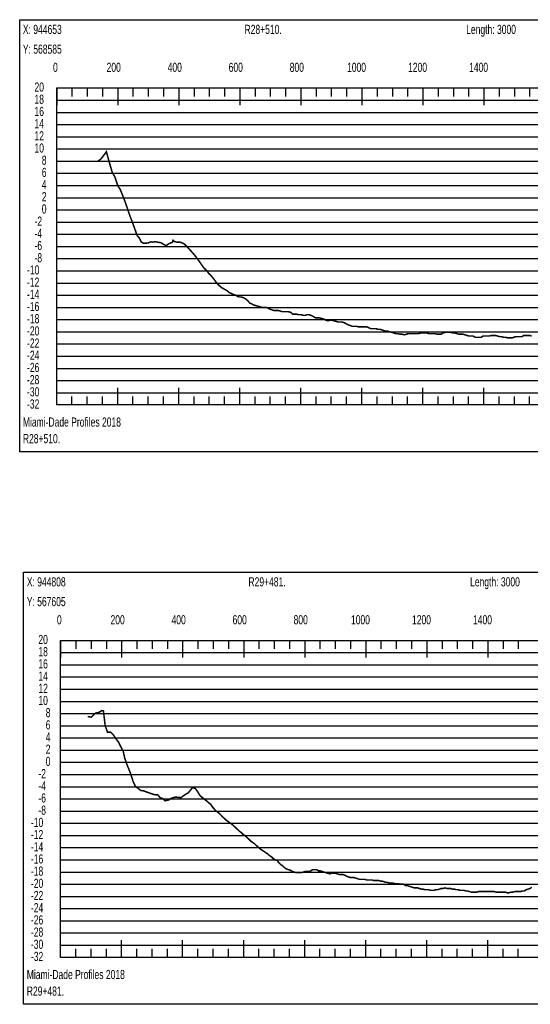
# Model space of a CAD drawing. Header units: inches. Extents: x 471865 to 538526, y 1054316 to 1102451.
# Tile 1 of 114: x 472770 to 474443, y 1054316 to 1057547. Entities that reach past the tile are written whole.
import ezdxf

# ---------------------------------------------------------------- set-up
doc = ezdxf.new("R2010")
doc.units = ezdxf.units.IN
doc.header["$MEASUREMENT"] = 0
for name, color, linetype in [('LABELS', 7, 'Continuous'), ('X_Gr1', 7, 'Continuous'), ('XSECTION', 7, 'Continuous')]:
    doc.layers.add(name, color=color, linetype=linetype)
doc.styles.get("Standard").update_dxf_attribs({"font": 'arial.ttf'})

msp = doc.modelspace()

# ---------------------------------------------------------------- linework, layer by layer
at = {"layer": 'X_Gr1', "color": 6, "linetype": 'Continuous', "lineweight": 18, "true_color": 0xff00ff, "transparency": 33554687, "const_width": 5}
for points in [[(473026.4, 1057083), (473026.4, 1057083), (473035.8, 1057089.9), (473045.5, 1057102.4), (473054, 1057114.2), (473060.1, 1057091.3), (473073, 1057046.4), (473082, 1057030.6), (473091.7, 1057001.2), (473099.2, 1056990.3), (473110.7, 1056962.2), (473122.9, 1056928), (473131.6, 1056901.7), (473137.8, 1056886.4), (473146.8, 1056861.5), (473154.9, 1056838.3), (473162.2, 1056830.5), (473167.8, 1056818.1), (473176.3, 1056813.3), (473182.5, 1056813.9), (473190.7, 1056814.4), (473198.7, 1056818.2), (473206.3, 1056817.2), (473214.2, 1056818.8), (473222.5, 1056816.8), (473231.1, 1056816), (473241.2, 1056810.2), (473250.4, 1056805.3), (473257, 1056811.4), (473263.4, 1056813.9), (473269.7, 1056816.5), (473272.3, 1056823.1), (473276.1, 1056819), (473278.8, 1056819.1), (473284.4, 1056817.1), (473289.7, 1056817.1), (473295.2, 1056817.1), (473301.9, 1056815.1), (473309.7, 1056811.1), (473317.5, 1056803.1), (473324.7, 1056795.1), (473330.4, 1056789.1), (473335.6, 1056783.1), (473341.1, 1056777.1), (473347.4, 1056769.1), (473354.6, 1056759.1), (473362.1, 1056749.1), (473369.9, 1056737.1), (473376.9, 1056729.1), (473383, 1056723.1), (473389, 1056715.1), (473395.3, 1056709.1), (473402.3, 1056701.1), (473409.7, 1056691.1), (473416.8, 1056681.1), (473423.5, 1056675.1), (473429.9, 1056669.1), (473436.8, 1056665.1), (473443.9, 1056661.1), (473450.7, 1056657.1), (473457.1, 1056651.1), (473463.3, 1056649.1), (473470.1, 1056645.1), (473477.4, 1056643.1), (473484.2, 1056639.1), (473490.4, 1056637.1), (473496.2, 1056637.1), (473502.7, 1056635.1), (473510.1, 1056631.1), (473517.4, 1056625.1), (473524.1, 1056617.1), (473529.8, 1056615.1), (473535.9, 1056611.1), (473543.1, 1056609.1), (473550.6, 1056607.1), (473558, 1056605.1), (473564.2, 1056603.1), (473570.2, 1056603.1), (473576.5, 1056603.1), (473583.5, 1056601.1), (473590.7, 1056597.1), (473596.9, 1056595.1), (473602.7, 1056593.1), (473609, 1056593.1), (473616.2, 1056593.1), (473623.8, 1056591.1), (473630.4, 1056589.1), (473636.2, 1056589.1), (473642.4, 1056589.1), (473649.6, 1056589.1), (473657.6, 1056587.1), (473664.6, 1056581.1), (473670.4, 1056581.1), (473676.5, 1056581.1), (473683.8, 1056579.1), (473692, 1056579.1), (473699.5, 1056577.1), (473705.7, 1056577.1), (473711.4, 1056579.1), (473717.4, 1056579.1), (473724.8, 1056577.1), (473732.5, 1056573.1), (473739.2, 1056569.1), (473745, 1056569.1), (473750.9, 1056569.1), (473758.2, 1056567.1), (473766, 1056565.1), (473773.3, 1056561.1), (473779.8, 1056559.1), (473785.7, 1056561.1), (473792.4, 1056561.1), (473799.7, 1056559.1), (473807.2, 1056557.1), (473814, 1056555.1), (473819.7, 1056555.1), (473825.9, 1056555.1), (473833, 1056553.1), (473840.6, 1056549.1), (473847.9, 1056545.1), (473854.1, 1056543.1), (473860.2, 1056541.1), (473866.8, 1056541.1), (473873.9, 1056541.1), (473880.9, 1056539.1), (473887.3, 1056539.1), (473893.7, 1056539.1), (473900.1, 1056539.1), (473906.6, 1056539.1), (473913.4, 1056537.1), (473920.1, 1056533.1), (473926.7, 1056533.1), (473932.6, 1056533.1), (473938.2, 1056533.1), (473944.4, 1056531.1), (473951, 1056531.1), (473957.6, 1056529.1), (473963.4, 1056527.1), (473969.2, 1056525.1), (473975.5, 1056525.1), (473982.1, 1056523.1), (473989.3, 1056521.1), (473996, 1056519.1), (474002.2, 1056517.1), (474008.6, 1056517.1), (474015.7, 1056515.1), (474023.3, 1056515.1), (474030.4, 1056513.1), (474036.8, 1056515.1), (474043.2, 1056517.1), (474050.1, 1056517.1), (474057.3, 1056517.1), (474064.1, 1056517.1), (474070.7, 1056517.1), (474077.5, 1056517.1), (474083.8, 1056519.1), (474090.3, 1056519.1), (474097.1, 1056519.1), (474104.2, 1056519.1), (474110.9, 1056517.1), (474117, 1056517.1), (474123.6, 1056517.1), (474131, 1056517.1), (474138.4, 1056515.1), (474145, 1056515.1), (474150.8, 1056515.1), (474157, 1056519.1), (474164, 1056521.1), (474171, 1056521.1), (474177.2, 1056521.1), (474182.8, 1056521.1), (474189.4, 1056519.1), (474196.3, 1056519.1), (474203.1, 1056517.1), (474209.4, 1056515.1), (474215.8, 1056515.1), (474222.7, 1056515.1), (474229.3, 1056513.1), (474235.7, 1056511.1), (474242.4, 1056509.1), (474249.3, 1056509.1), (474255.9, 1056509.1), (474262.1, 1056505.1), (474268.7, 1056505.1), (474275.6, 1056505.1), (474282.1, 1056505.1), (474288.2, 1056509.1), (474294.8, 1056509.1), (474302, 1056509.1), (474308.8, 1056509.1), (474314.7, 1056511.1), (474320.9, 1056511.1), (474328.1, 1056511.1), (474335.8, 1056509.1), (474343, 1056507.1), (474349.2, 1056507.1), (474355.4, 1056505.1), (474362.2, 1056505.1), (474369.6, 1056503.1), (474376.8, 1056503.1), (474383.1, 1056503.1), (474389.1, 1056505.1), (474395.5, 1056507.1), (474402.6, 1056507.1), (474409.6, 1056507.1), (474415.9, 1056507.1), (474421.8, 1056511.1), (474428, 1056511.1), (474434.8, 1056511.1), (474441.6, 1056511.1), (474447.9, 1056509.1)], [(472992.9, 1055260.4), (472992.9, 1055260.4), (473004.8, 1055258.5), (473017.6, 1055271.7), (473029, 1055273.9), (473039.3, 1055280.2), (473044.3, 1055279.1), (473049.8, 1055231.7), (473057.5, 1055209.6), (473068, 1055209.4), (473076.9, 1055200.1), (473085.5, 1055187.5), (473094.1, 1055175.8), (473101.5, 1055160.8), (473109, 1055147.1), (473114.4, 1055123), (473121.2, 1055103.4), (473131.9, 1055077), (473141.8, 1055046.9), (473148.9, 1055031.6), (473157.4, 1055025.6), (473166.4, 1055018), (473175.6, 1055016.9), (473187.6, 1055012.4), (473198.4, 1055008.6), (473210.6, 1055004.4), (473222.8, 1055003.3), (473230.8, 1054993.8), (473238.8, 1054991.5), (473246.8, 1054984), (473253.2, 1054985.9), (473257.1, 1054986.6), (473261.2, 1054988.6), (473265.5, 1054991.6), (473269.8, 1054993.4), (473274.1, 1054994.8), (473278.4, 1054996.2), (473283.3, 1054996.1), (473288.3, 1054995.6), (473293.3, 1054995), (473298.4, 1054994.4), (473303.4, 1054998.4), (473308.8, 1055002.4), (473315.3, 1055006.4), (473322.4, 1055010.4), (473329.1, 1055018.4), (473335, 1055026.4), (473340.2, 1055026.4), (473345.8, 1055024.4), (473352.7, 1055014.4), (473359.9, 1055002.4), (473366.4, 1054996.4), (473371.6, 1054992.4), (473376.2, 1054988.4), (473381.6, 1054984.4), (473388.4, 1054978.4), (473395.9, 1054972.4), (473402.6, 1054962.4), (473408.2, 1054956.4), (473413.5, 1054950.4), (473419.4, 1054946.4), (473426.4, 1054940.4), (473433.7, 1054932.4), (473440.6, 1054926.4), (473446.7, 1054920.4), (473452.2, 1054916.4), (473458, 1054912.4), (473464.2, 1054908.4), (473470.6, 1054902.4), (473477.2, 1054896.4), (473483.5, 1054890.4), (473489.7, 1054884.4), (473495.4, 1054880.4), (473501.2, 1054874.4), (473507.5, 1054870.4), (473514, 1054864.4), (473520.5, 1054858.4), (473526.4, 1054852.4), (473532.1, 1054848.4), (473538.1, 1054844.4), (473544.5, 1054838.4), (473551.1, 1054832.4), (473557.5, 1054826.4), (473563.6, 1054822.4), (473569.7, 1054818.4), (473575.9, 1054814.4), (473582.1, 1054810.4), (473588.4, 1054804.4), (473594.7, 1054800.4), (473601.1, 1054794.4), (473607.2, 1054790.4), (473613.3, 1054788.4), (473619.5, 1054780.4), (473625.9, 1054774.4), (473632.2, 1054770.4), (473638.1, 1054764.4), (473644.1, 1054760.4), (473650.3, 1054758.4), (473656.9, 1054756.4), (473663.3, 1054752.4), (473669.2, 1054750.4), (473675.3, 1054748.4), (473681.7, 1054748.4), (473687.9, 1054748.4), (473693.7, 1054748.4), (473699.4, 1054750.4), (473705.8, 1054752.4), (473712.5, 1054752.4), (473718.9, 1054752.4), (473724.5, 1054754.4), (473729.9, 1054758.4), (473736.1, 1054758.4), (473742.7, 1054758.4), (473748.9, 1054754.4), (473754.7, 1054754.4), (473760.5, 1054752.4), (473766.7, 1054750.4), (473773.2, 1054748.4), (473779.7, 1054746.4), (473785.8, 1054744.4), (473791.5, 1054746.4), (473797.5, 1054746.4), (473804.2, 1054746.4), (473810.8, 1054744.4), (473816.8, 1054742.4), (473822.4, 1054742.4), (473828.4, 1054742.4), (473834.9, 1054740.4), (473841.4, 1054736.4), (473847.4, 1054734.4), (473853.1, 1054732.4), (473859.1, 1054732.4), (473865.2, 1054732.4), (473871.4, 1054730.4), (473877.5, 1054728.4), (473883.2, 1054726.4), (473889.1, 1054726.4), (473895.1, 1054726.4), (473901.2, 1054726.4), (473907.1, 1054724.4), (473912.7, 1054724.4), (473918.5, 1054724.4), (473924.4, 1054724.4), (473930.3, 1054722.4), (473935.9, 1054722.4), (473941.2, 1054722.4), (473946.9, 1054722.4), (473952.9, 1054720.4), (473958.6, 1054720.4), (473964.1, 1054718.4), (473969.7, 1054716.4), (473975.5, 1054716.4), (473981.3, 1054714.4), (473986.8, 1054714.4), (473992.3, 1054714.4), (473998.4, 1054712.4), (474004.9, 1054712.4), (474010.7, 1054712.4), (474016, 1054710.4), (474021.6, 1054710.4), (474027.8, 1054710.4), (474033.9, 1054706.4), (474039.2, 1054706.4), (474044.5, 1054704.4), (474050.7, 1054702.4), (474057, 1054700.4), (474062.5, 1054698.4), (474067.5, 1054698.4), (474073.4, 1054698.4), (474080.1, 1054696.4), (474086.4, 1054694.4), (474091.8, 1054694.4), (474097.4, 1054692.4), (474103.7, 1054692.4), (474110.2, 1054692.4), (474115.9, 1054690.4), (474121.2, 1054690.4), (474127.1, 1054690.4), (474133.6, 1054692.4), (474140.1, 1054692.4), (474145.8, 1054694.4), (474151.3, 1054696.4), (474157.3, 1054696.4), (474163.7, 1054698.4), (474170.1, 1054696.4), (474175.8, 1054696.4), (474181.6, 1054696.4), (474188, 1054694.4), (474194.5, 1054694.4), (474200.7, 1054692.4), (474206.7, 1054692.4), (474212.9, 1054690.4), (474219.3, 1054690.4), (474225.5, 1054690.4), (474231.4, 1054688.4), (474237.3, 1054688.4), (474243.5, 1054686.4), (474249.8, 1054684.4), (474255.8, 1054684.4), (474261.7, 1054684.4), (474267.8, 1054684.4), (474274.2, 1054686.4), (474280.7, 1054686.4), (474286.9, 1054686.4), (474293.2, 1054686.4), (474299.6, 1054686.4), (474306, 1054686.4), (474312, 1054686.4), (474317.9, 1054686.4), (474324.2, 1054686.4), (474330.6, 1054684.4), (474337, 1054684.4), (474342.9, 1054684.4), (474348.9, 1054684.4), (474355.3, 1054684.4), (474361.6, 1054684.4), (474367.7, 1054682.4), (474373.7, 1054682.4), (474379.9, 1054684.4), (474386.3, 1054684.4), (474392.7, 1054686.4), (474399, 1054686.4), (474405.4, 1054686.4), (474411.6, 1054686.4), (474417.6, 1054688.4), (474423.5, 1054688.4), (474429.7, 1054692.4), (474436.1, 1054694.4), (474442.2, 1054696.4), (474448, 1054700.4)]]:
    msp.add_lwpolyline(points, dxfattribs=at)
at = {"layer": 'XSECTION', "color": 18, "linetype": 'Continuous', "true_color": 0x000000}
for points in [[(472769.9, 1057547.1), (476412.3, 1057547.1), (476412.3, 1056129.1), (472769.9, 1056129.1), (472769.9, 1057547.1)], [(472891.1, 1057323.1), (476291.1, 1057323.1), (476291.1, 1056283.1), (472891.1, 1056283.1), (472891.1, 1057323.1)], [(472891.1, 1057323.1), (472891.1, 1057266.7)], [(472891.1, 1057323.1), (472891.1, 1057266.7)], [(472891.1, 1057323.1), (472891.1, 1057295.1)], [(472891.1, 1057323.1), (472891.1, 1057295.1)], [(472941.1, 1057323.1), (472941.1, 1057295.1)], [(472991.1, 1057323.1), (472991.1, 1057295.1)], [(473041.1, 1057323.1), (473041.1, 1057295.1)], [(473091.1, 1057323.1), (473091.1, 1057266.7)], [(473091.1, 1057323.1), (473091.1, 1057295.1)], [(473141.1, 1057323.1), (473141.1, 1057295.1)], [(473191.1, 1057323.1), (473191.1, 1057295.1)], [(473241.1, 1057323.1), (473241.1, 1057295.1)], [(473291.1, 1057323.1), (473291.1, 1057266.7)], [(473291.1, 1057323.1), (473291.1, 1057295.1)], [(473341.1, 1057323.1), (473341.1, 1057295.1)], [(473391.1, 1057323.1), (473391.1, 1057295.1)], [(473441.1, 1057323.1), (473441.1, 1057295.1)], [(473491.1, 1057323.1), (473491.1, 1057266.7)], [(473491.1, 1057323.1), (473491.1, 1057295.1)], [(473541.1, 1057323.1), (473541.1, 1057295.1)], [(473591.1, 1057323.1), (473591.1, 1057295.1)], [(473641.1, 1057323.1), (473641.1, 1057295.1)], [(473691.1, 1057323.1), (473691.1, 1057266.7)], [(473691.1, 1057323.1), (473691.1, 1057295.1)], [(473741.1, 1057323.1), (473741.1, 1057295.1)], [(473791.1, 1057323.1), (473791.1, 1057295.1)], [(473841.1, 1057323.1), (473841.1, 1057295.1)], [(473891.1, 1057323.1), (473891.1, 1057266.7)], [(473891.1, 1057323.1), (473891.1, 1057295.1)], [(473941.1, 1057323.1), (473941.1, 1057295.1)], [(473991.1, 1057323.1), (473991.1, 1057295.1)], [(474041.1, 1057323.1), (474041.1, 1057295.1)], [(474091.1, 1057323.1), (474091.1, 1057266.7)], [(474091.1, 1057323.1), (474091.1, 1057295.1)], [(474141.1, 1057323.1), (474141.1, 1057295.1)], [(474191.1, 1057323.1), (474191.1, 1057295.1)], [(474241.1, 1057323.1), (474241.1, 1057295.1)], [(474291.1, 1057323.1), (474291.1, 1057266.7)], [(474291.1, 1057323.1), (474291.1, 1057295.1)], [(474341.1, 1057323.1), (474341.1, 1057295.1)], [(474391.1, 1057323.1), (474391.1, 1057295.1)], [(474441.1, 1057323.1), (474441.1, 1057295.1)], [(472891.1, 1057083.1), (472919.1, 1057083.1)], [(472891.1, 1056883.1), (472919.1, 1056883.1)], [(472891.1, 1056683.1), (472919.1, 1056683.1)], [(472891.1, 1056483.1), (472919.1, 1056483.1)], [(472891.1, 1056283.1), (472891.1, 1056339.5)], [(472891.1, 1056283.1), (472891.1, 1056339.5)], [(473091.1, 1056283.1), (473091.1, 1056339.5)], [(473291.1, 1056283.1), (473291.1, 1056339.5)], [(473491.1, 1056283.1), (473491.1, 1056339.5)], [(473691.1, 1056283.1), (473691.1, 1056339.5)], [(473891.1, 1056283.1), (473891.1, 1056339.5)], [(474091.1, 1056283.1), (474091.1, 1056339.5)], [(474291.1, 1056283.1), (474291.1, 1056339.5)], [(472891.1, 1056283.1), (472891.1, 1056311.1)], [(472891.1, 1056283.1), (472891.1, 1056311.1)], [(472941.1, 1056283.1), (472941.1, 1056311.1)], [(472991.1, 1056283.1), (472991.1, 1056311.1)], [(473041.1, 1056283.1), (473041.1, 1056311.1)], [(473091.1, 1056283.1), (473091.1, 1056311.1)], [(473141.1, 1056283.1), (473141.1, 1056311.1)], [(473191.1, 1056283.1), (473191.1, 1056311.1)], [(473241.1, 1056283.1), (473241.1, 1056311.1)], [(473291.1, 1056283.1), (473291.1, 1056311.1)], [(473341.1, 1056283.1), (473341.1, 1056311.1)], [(473391.1, 1056283.1), (473391.1, 1056311.1)], [(473441.1, 1056283.1), (473441.1, 1056311.1)], [(473491.1, 1056283.1), (473491.1, 1056311.1)], [(473541.1, 1056283.1), (473541.1, 1056311.1)], [(473591.1, 1056283.1), (473591.1, 1056311.1)], [(473641.1, 1056283.1), (473641.1, 1056311.1)], [(473691.1, 1056283.1), (473691.1, 1056311.1)], [(473741.1, 1056283.1), (473741.1, 1056311.1)], [(473791.1, 1056283.1), (473791.1, 1056311.1)], [(473841.1, 1056283.1), (473841.1, 1056311.1)], [(473891.1, 1056283.1), (473891.1, 1056311.1)], [(473941.1, 1056283.1), (473941.1, 1056311.1)], [(473991.1, 1056283.1), (473991.1, 1056311.1)], [(474041.1, 1056283.1), (474041.1, 1056311.1)], [(474091.1, 1056283.1), (474091.1, 1056311.1)], [(474141.1, 1056283.1), (474141.1, 1056311.1)], [(474191.1, 1056283.1), (474191.1, 1056311.1)], [(474241.1, 1056283.1), (474241.1, 1056311.1)], [(474291.1, 1056283.1), (474291.1, 1056311.1)], [(474341.1, 1056283.1), (474341.1, 1056311.1)], [(474391.1, 1056283.1), (474391.1, 1056311.1)], [(474441.1, 1056283.1), (474441.1, 1056311.1)], [(472782.7, 1055734.4), (476425.1, 1055734.4), (476425.1, 1054316.4), (472782.7, 1054316.4), (472782.7, 1055734.4)], [(472903.9, 1055510.4), (476303.9, 1055510.4), (476303.9, 1054470.4), (472903.9, 1054470.4), (472903.9, 1055510.4)], [(472903.9, 1055510.4), (472903.9, 1055454)], [(472903.9, 1055510.4), (472903.9, 1055454)], [(472903.9, 1055510.4), (472903.9, 1055482.4)], [(472903.9, 1055510.4), (472903.9, 1055482.4)], [(472953.9, 1055510.4), (472953.9, 1055482.4)], [(473003.9, 1055510.4), (473003.9, 1055482.4)], [(473053.9, 1055510.4), (473053.9, 1055482.4)], [(473103.9, 1055510.4), (473103.9, 1055454)], [(473103.9, 1055510.4), (473103.9, 1055482.4)], [(473153.9, 1055510.4), (473153.9, 1055482.4)], [(473203.9, 1055510.4), (473203.9, 1055482.4)], [(473253.9, 1055510.4), (473253.9, 1055482.4)], [(473303.9, 1055510.4), (473303.9, 1055454)], [(473303.9, 1055510.4), (473303.9, 1055482.4)], [(473353.9, 1055510.4), (473353.9, 1055482.4)], [(473403.9, 1055510.4), (473403.9, 1055482.4)], [(473453.9, 1055510.4), (473453.9, 1055482.4)], [(473503.9, 1055510.4), (473503.9, 1055454)], [(473503.9, 1055510.4), (473503.9, 1055482.4)], [(473553.9, 1055510.4), (473553.9, 1055482.4)], [(473603.9, 1055510.4), (473603.9, 1055482.4)], [(473653.9, 1055510.4), (473653.9, 1055482.4)], [(473703.9, 1055510.4), (473703.9, 1055454)], [(473703.9, 1055510.4), (473703.9, 1055482.4)], [(473753.9, 1055510.4), (473753.9, 1055482.4)], [(473803.9, 1055510.4), (473803.9, 1055482.4)], [(473853.9, 1055510.4), (473853.9, 1055482.4)], [(473903.9, 1055510.4), (473903.9, 1055454)], [(473903.9, 1055510.4), (473903.9, 1055482.4)], [(473953.9, 1055510.4), (473953.9, 1055482.4)], [(474003.9, 1055510.4), (474003.9, 1055482.4)], [(474053.9, 1055510.4), (474053.9, 1055482.4)], [(474103.9, 1055510.4), (474103.9, 1055454)], [(474103.9, 1055510.4), (474103.9, 1055482.4)], [(474153.9, 1055510.4), (474153.9, 1055482.4)], [(474203.9, 1055510.4), (474203.9, 1055482.4)], [(474253.9, 1055510.4), (474253.9, 1055482.4)], [(474303.9, 1055510.4), (474303.9, 1055454)], [(474303.9, 1055510.4), (474303.9, 1055482.4)], [(474353.9, 1055510.4), (474353.9, 1055482.4)], [(474403.9, 1055510.4), (474403.9, 1055482.4)], [(472903.9, 1055270.4), (472931.9, 1055270.4)], [(472903.9, 1055070.4), (472931.9, 1055070.4)], [(472903.9, 1054870.4), (472931.9, 1054870.4)], [(472903.9, 1054670.4), (472931.9, 1054670.4)], [(472903.9, 1054470.4), (472903.9, 1054526.8)], [(472903.9, 1054470.4), (472903.9, 1054526.8)], [(473103.9, 1054470.4), (473103.9, 1054526.8)], [(473303.9, 1054470.4), (473303.9, 1054526.8)], [(473503.9, 1054470.4), (473503.9, 1054526.8)], [(473703.9, 1054470.4), (473703.9, 1054526.8)], [(473903.9, 1054470.4), (473903.9, 1054526.8)], [(474103.9, 1054470.4), (474103.9, 1054526.8)], [(474303.9, 1054470.4), (474303.9, 1054526.8)], [(472903.9, 1054470.4), (472903.9, 1054498.4)], [(472903.9, 1054470.4), (472903.9, 1054498.4)], [(472953.9, 1054470.4), (472953.9, 1054498.4)], [(473003.9, 1054470.4), (473003.9, 1054498.4)], [(473053.9, 1054470.4), (473053.9, 1054498.4)], [(473103.9, 1054470.4), (473103.9, 1054498.4)], [(473153.9, 1054470.4), (473153.9, 1054498.4)], [(473203.9, 1054470.4), (473203.9, 1054498.4)], [(473253.9, 1054470.4), (473253.9, 1054498.4)], [(473303.9, 1054470.4), (473303.9, 1054498.4)], [(473353.9, 1054470.4), (473353.9, 1054498.4)], [(473403.9, 1054470.4), (473403.9, 1054498.4)], [(473453.9, 1054470.4), (473453.9, 1054498.4)], [(473503.9, 1054470.4), (473503.9, 1054498.4)], [(473553.9, 1054470.4), (473553.9, 1054498.4)], [(473603.9, 1054470.4), (473603.9, 1054498.4)], [(473653.9, 1054470.4), (473653.9, 1054498.4)], [(473703.9, 1054470.4), (473703.9, 1054498.4)], [(473753.9, 1054470.4), (473753.9, 1054498.4)], [(473803.9, 1054470.4), (473803.9, 1054498.4)], [(473853.9, 1054470.4), (473853.9, 1054498.4)], [(473903.9, 1054470.4), (473903.9, 1054498.4)], [(473953.9, 1054470.4), (473953.9, 1054498.4)], [(474003.9, 1054470.4), (474003.9, 1054498.4)], [(474053.9, 1054470.4), (474053.9, 1054498.4)], [(474103.9, 1054470.4), (474103.9, 1054498.4)], [(474153.9, 1054470.4), (474153.9, 1054498.4)], [(474203.9, 1054470.4), (474203.9, 1054498.4)], [(474253.9, 1054470.4), (474253.9, 1054498.4)], [(474303.9, 1054470.4), (474303.9, 1054498.4)], [(474353.9, 1054470.4), (474353.9, 1054498.4)], [(474403.9, 1054470.4), (474403.9, 1054498.4)]]:
    msp.add_lwpolyline(points, dxfattribs=at)
at = {"layer": 'XSECTION', "color": 18, "true_color": 0x000000}
for points in [[(472891.1, 1057283.1), (476291.1, 1057283.1)], [(472891.1, 1057243.1), (476291.1, 1057243.1)], [(472891.1, 1057203.1), (476291.1, 1057203.1)], [(472891.1, 1057163.1), (476291.1, 1057163.1)], [(472891.1, 1057123.1), (476291.1, 1057123.1)], [(472891.1, 1057083.1), (476291.1, 1057083.1)], [(472891.1, 1057043.1), (476291.1, 1057043.1)], [(472891.1, 1057003.1), (476291.1, 1057003.1)], [(472891.1, 1056963.1), (476291.1, 1056963.1)], [(472891.1, 1056923.1), (476291.1, 1056923.1)], [(472891.1, 1056883.1), (476291.1, 1056883.1)], [(472891.1, 1056843.1), (476291.1, 1056843.1)], [(472891.1, 1056803.1), (476291.1, 1056803.1)], [(472891.1, 1056763.1), (476291.1, 1056763.1)], [(472891.1, 1056723.1), (476291.1, 1056723.1)], [(472891.1, 1056683.1), (476291.1, 1056683.1)], [(472891.1, 1056643.1), (476291.1, 1056643.1)], [(472891.1, 1056603.1), (476291.1, 1056603.1)], [(472891.1, 1056563.1), (476291.1, 1056563.1)], [(472891.1, 1056523.1), (476291.1, 1056523.1)], [(472891.1, 1056483.1), (476291.1, 1056483.1)], [(472891.1, 1056443.1), (476291.1, 1056443.1)], [(472891.1, 1056403.1), (476291.1, 1056403.1)], [(472891.1, 1056363.1), (476291.1, 1056363.1)], [(472891.1, 1056323.1), (476291.1, 1056323.1)], [(472903.9, 1055470.4), (476303.9, 1055470.4)], [(472903.9, 1055430.4), (476303.9, 1055430.4)], [(472903.9, 1055390.4), (476303.9, 1055390.4)], [(472903.9, 1055350.4), (476303.9, 1055350.4)], [(472903.9, 1055310.4), (476303.9, 1055310.4)], [(472903.9, 1055270.4), (476303.9, 1055270.4)], [(472903.9, 1055230.4), (476303.9, 1055230.4)], [(472903.9, 1055190.4), (476303.9, 1055190.4)], [(472903.9, 1055150.4), (476303.9, 1055150.4)], [(472903.9, 1055110.4), (476303.9, 1055110.4)], [(472903.9, 1055070.4), (476303.9, 1055070.4)], [(472903.9, 1055030.4), (476303.9, 1055030.4)], [(472903.9, 1054990.4), (476303.9, 1054990.4)], [(472903.9, 1054950.4), (476303.9, 1054950.4)], [(472903.9, 1054910.4), (476303.9, 1054910.4)], [(472903.9, 1054870.4), (476303.9, 1054870.4)], [(472903.9, 1054830.4), (476303.9, 1054830.4)], [(472903.9, 1054790.4), (476303.9, 1054790.4)], [(472903.9, 1054750.4), (476303.9, 1054750.4)], [(472903.9, 1054710.4), (476303.9, 1054710.4)], [(472903.9, 1054670.4), (476303.9, 1054670.4)], [(472903.9, 1054630.4), (476303.9, 1054630.4)], [(472903.9, 1054590.4), (476303.9, 1054590.4)], [(472903.9, 1054550.4), (476303.9, 1054550.4)], [(472903.9, 1054510.4), (476303.9, 1054510.4)]]:
    msp.add_lwpolyline(points, dxfattribs=at)

# ---------------------------------------------------------------- texts
at = {"layer": 'LABELS', "color": 18, "true_color": 0x000000, "width": 0.666667}
for s, p in [('X: 944653', (472780.3, 1057500.3)), ('R28+510.', (473506.7, 1057500.3)), ('Length: 3000', (474233.1, 1057500.3)), ('Y: 568585', (472780.3, 1057435.5)), ('0', (472879.1, 1057375.9)), ('0', (472879.1, 1057375.9)), ('200', (473054.7, 1057375.9)), ('400', (473254.7, 1057375.9)), ('600', (473454.7, 1057375.9)), ('800', (473654.7, 1057375.9)), ('1000', (473842.7, 1057375.9)), ('1200', (474042.7, 1057375.9)), ('1400', (474242.7, 1057375.9)), ('20', (472818.3, 1057311.1)), ('18', (472818.3, 1057271.1)), ('16', (472818.3, 1057231.1)), ('14', (472818.3, 1057191.1)), ('12', (472818.3, 1057151.1)), ('10', (472818.3, 1057111.1)), ('8', (472842.3, 1057071.1)), ('6', (472842.3, 1057031.1)), ('4', (472842.3, 1056991.1)), ('2', (472842.3, 1056951.1)), ('0', (472842.3, 1056911.1)), ('-2', (472818.3, 1056871.1)), ('-4', (472818.3, 1056831.1)), ('-6', (472818.3, 1056791.1)), ('-8', (472818.3, 1056751.1)), ('-10', (472793.9, 1056711.1)), ('-12', (472793.9, 1056671.1)), ('-14', (472793.9, 1056631.1)), ('-16', (472793.9, 1056591.1)), ('-18', (472793.9, 1056551.1)), ('-20', (472793.9, 1056511.1)), ('-22', (472793.9, 1056471.1)), ('-24', (472793.9, 1056431.1)), ('-26', (472793.9, 1056391.1)), ('-28', (472793.9, 1056351.1)), ('-30', (472793.9, 1056311.1)), ('-32', (472793.9, 1056271.1)), ('Miami-Dade Profiles 2018', (472780.3, 1056211.9)), ('R28+510.', (472780.3, 1056157.5)), ('X: 944808', (472793.1, 1055687.6)), ('R29+481.', (473519.5, 1055687.6)), ('Length: 3000', (474245.9, 1055687.6)), ('Y: 567605', (472793.1, 1055622.8)), ('0', (472891.9, 1055563.2)), ('0', (472891.9, 1055563.2)), ('200', (473067.5, 1055563.2)), ('400', (473267.5, 1055563.2)), ('600', (473467.5, 1055563.2)), ('800', (473667.5, 1055563.2)), ('1000', (473855.5, 1055563.2)), ('1200', (474055.5, 1055563.2)), ('1400', (474255.5, 1055563.2)), ('20', (472831.1, 1055498.4)), ('18', (472831.1, 1055458.4)), ('16', (472831.1, 1055418.4)), ('14', (472831.1, 1055378.4)), ('12', (472831.1, 1055338.4)), ('10', (472831.1, 1055298.4)), ('8', (472855.1, 1055258.4)), ('6', (472855.1, 1055218.4)), ('4', (472855.1, 1055178.4)), ('2', (472855.1, 1055138.4)), ('0', (472855.1, 1055098.4)), ('-2', (472831.1, 1055058.4)), ('-4', (472831.1, 1055018.4)), ('-6', (472831.1, 1054978.4)), ('-8', (472831.1, 1054938.4)), ('-10', (472806.7, 1054898.4)), ('-12', (472806.7, 1054858.4)), ('-14', (472806.7, 1054818.4)), ('-16', (472806.7, 1054778.4)), ('-18', (472806.7, 1054738.4)), ('-20', (472806.7, 1054698.4)), ('-22', (472806.7, 1054658.4)), ('-24', (472806.7, 1054618.4)), ('-26', (472806.7, 1054578.4)), ('-28', (472806.7, 1054538.4)), ('-30', (472806.7, 1054498.4)), ('-32', (472806.7, 1054458.4)), ('Miami-Dade Profiles 2018', (472793.1, 1054399.2)), ('R29+481.', (472793.1, 1054344.8))]:
    msp.add_text(s, height=30, dxfattribs=at).set_placement(p)

doc.saveas('drawing.dxf')
